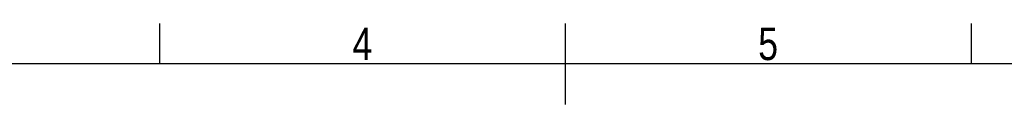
# Model space of a CAD drawing. Header units: millimetres. Extents: x 0 to 420, y 0 to 297.
# Tile 16 of 18: x 140 to 266, y 287 to 297. Entities that reach past the tile are written whole.
import ezdxf

# ---------------------------------------------------------------- set-up
doc = ezdxf.new("R2010")
doc.units = ezdxf.units.MM
doc.layers.add('CARTIGLIO', color=140, linetype='Continuous')
doc.styles.add('SLDTEXTSTYLE2', font='TXT', dxfattribs={"width": 0.821468})

msp = doc.modelspace()

# ---------------------------------------------------------------- linework, layer by layer
at = {"layer": 'CARTIGLIO', "linetype": 'Continuous'}
for p, q in [((158.2616, 291.82257), (158.2616, 296.99679)), ((210.00376, 286.64835), (210.00376, 296.99679)), ((261.74592, 291.82257), (261.74592, 296.99679)), ((414.8274, 291.82257), (5.18012, 291.82257))]:
    msp.add_line(p, q, dxfattribs=at)

# ---------------------------------------------------------------- texts
at = {"layer": 'CARTIGLIO', "char_height": 4.13937, "attachment_point": 2, "style": 'SLDTEXTSTYLE2'}
for s, insert in [('4', (184.08902, 296.46286)), ('5', (235.83118, 296.46286))]:
    msp.add_mtext(s, dxfattribs=dict(at, insert=insert))

doc.saveas('drawing.dxf')
